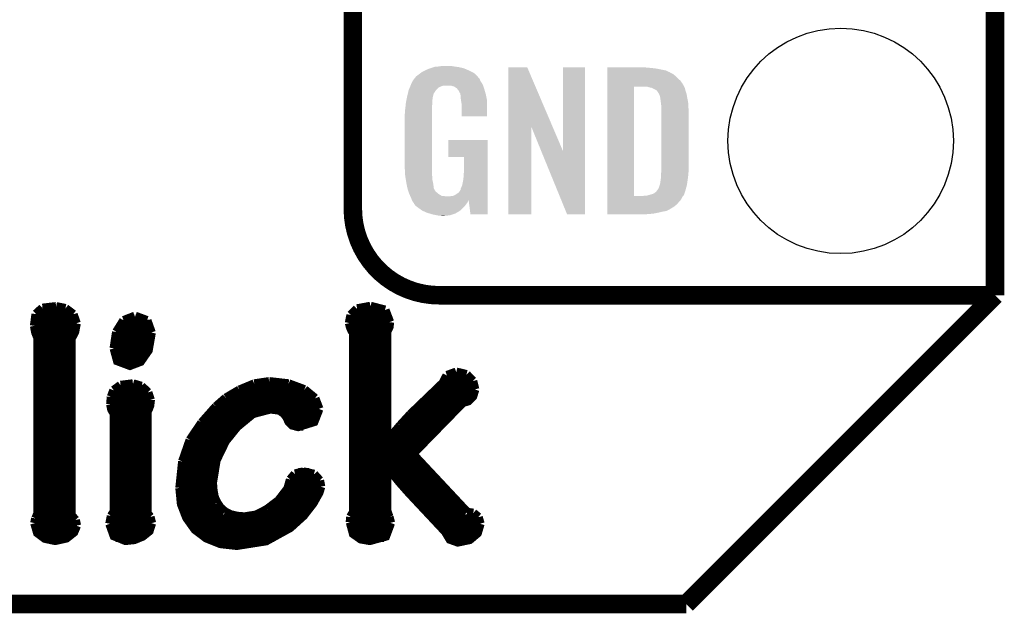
# Model space of a CAD drawing. Extents: x -0.05 to 0.95, y -0.15 to 1.54.
# Tile 11 of 32: x 0.63 to 0.95, y -0.15 to 0.04. Entities that reach past the tile are written whole.
import ezdxf

# ---------------------------------------------------------------- set-up
doc = ezdxf.new("R2010")
doc.units = 0
doc.layers.get('0').update_dxf_attribs({"linetype": 'CONTINUOUS'})
for name, color, linetype in [('GEOMAGNETIC_2_CLICK_V101_GKO', 5, 'CONTINUOUS'), ('GEOMAGNETIC_2_CLICK_V101_GTO', 14, 'CONTINUOUS'), ('GEOMAGNETIC_2_CLICK_V101_GTS', 12, 'CONTINUOUS')]:
    doc.layers.add(name, color=color, linetype=linetype)

# ---------------------------------------------------------------- blocks, each defined once
blk = doc.blocks.new('ROUND_41')
blk.add_circle((0, 0), 0.0365)

msp = doc.modelspace()

# ---------------------------------------------------------------- linework, layer by layer
at = {"layer": 'GEOMAGNETIC_2_CLICK_V101_GKO', "const_width": 0.006}
for points in [[(0.95, -0.05), (0.95, 1.45)], [(0.85, -0.15), (0.95, -0.05)], [(-0.05, -0.15), (0.85, -0.15)]]:
    msp.add_lwpolyline(points, dxfattribs=at)
at = {"layer": 'GEOMAGNETIC_2_CLICK_V101_GTO'}
for points, const_width in [([(0.742, -0.022), (0.742, 0.722)], 0.006), ([(0.77, -0.05), (0.95, -0.05)], 0.006), ([(0.8996, -0.05), (0.939, -0.05)], 0.006), ([(0.6394, -0.0561), (0.6415, -0.0542)], 0.003), ([(0.6415, -0.0542), (0.6459, -0.0537)], 0.003), ([(0.6459, -0.0537), (0.6489, -0.0543)], 0.003), ([(0.6489, -0.0543), (0.6514, -0.0562)], 0.003), ([(0.7414, -0.0564), (0.7434, -0.0544)], 0.003), ([(0.7434, -0.0544), (0.7477, -0.0536)], 0.003), ([(0.7477, -0.0536), (0.7524, -0.0548)], 0.003), ([(0.7524, -0.0548), (0.7539, -0.0587)], 0.003), ([(0.6389, -0.0599), (0.6394, -0.0561)], 0.003), ([(0.6393, -0.0564), (0.6516, -0.0564)], 0.003), ([(0.6514, -0.0562), (0.6524, -0.0591)], 0.003), ([(0.6655, -0.0619), (0.6678, -0.0582)], 0.003), ([(0.6678, -0.0582), (0.6714, -0.0568)], 0.003), ([(0.6714, -0.0568), (0.6715, -0.0568)], 0.003), ([(0.6715, -0.0568), (0.6753, -0.0582)], 0.003), ([(0.6753, -0.0582), (0.6767, -0.0621)], 0.003), ([(0.7409, -0.059), (0.7414, -0.0564)], 0.003), ([(0.7414, -0.0564), (0.7535, -0.0564)], 0.003), ([(0.753, -0.0617), (0.7537, -0.0603), (0.7539, -0.0587)], 0.003), ([(0.6389, -0.0594), (0.6524, -0.0594)], 0.003), ([(0.6389, -0.0599), (0.6393, -0.062), (0.64, -0.0638)], 0.003), ([(0.6507, -0.1212), (0.6507, -0.0641), (0.6519, -0.0618), (0.6524, -0.0591)], 0.003), ([(0.6647, -0.0672), (0.6655, -0.0619)], 0.003), ([(0.6667, -0.0594), (0.6762, -0.0594)], 0.003), ([(0.7409, -0.059), (0.7412, -0.0602), (0.7417, -0.0614), (0.7423, -0.0622)], 0.003), ([(0.741, -0.0594), (0.7538, -0.0594)], 0.003), ([(0.753, -0.0971), (0.753, -0.0617)], 0.003), ([(0.6394, -0.0624), (0.6517, -0.0624)], 0.003), ([(0.64, -0.1208), (0.64, -0.0638)], 0.003), ([(0.6647, -0.0672), (0.6658, -0.0712), (0.6698, -0.0727), (0.6732, -0.0714), (0.6757, -0.0678), (0.6767, -0.0621)], 0.003), ([(0.6653, -0.0624), (0.6767, -0.0624)], 0.003), ([(0.7423, -0.1201), (0.7423, -0.0622)], 0.003), ([(0.7423, -0.0624), (0.753, -0.0624)], 0.003), ([(0.64, -0.0654), (0.6507, -0.0654)], 0.003), ([(0.64, -0.0684), (0.6507, -0.0684)], 0.003), ([(0.6647, -0.0654), (0.6764, -0.0654)], 0.003), ([(0.6647, -0.0684), (0.6754, -0.0684)], 0.003), ([(0.7423, -0.0654), (0.753, -0.0654)], 0.003), ([(0.7423, -0.0684), (0.753, -0.0684)], 0.003), ([(0.64, -0.0714), (0.6507, -0.0714)], 0.003), ([(0.6661, -0.0714), (0.6732, -0.0714)], 0.003), ([(0.7423, -0.0714), (0.753, -0.0714)], 0.003), ([(0.64, -0.0744), (0.6507, -0.0744)], 0.003), ([(0.7423, -0.0744), (0.753, -0.0744)], 0.003), ([(0.64, -0.0774), (0.6507, -0.0774)], 0.003), ([(0.7101, -0.0787), (0.7149, -0.078)], 0.003), ([(0.7149, -0.078), (0.715, -0.078)], 0.003), ([(0.715, -0.078), (0.7212, -0.0787)], 0.003), ([(0.7423, -0.0774), (0.753, -0.0774)], 0.003), ([(0.7712, -0.0785), (0.7725, -0.076)], 0.003), ([(0.7714, -0.0774), (0.7806, -0.0774)], 0.003), ([(0.7725, -0.076), (0.7755, -0.0749)], 0.003), ([(0.7755, -0.0749), (0.7788, -0.0757)], 0.003), ([(0.7788, -0.0757), (0.7808, -0.0778)], 0.003), ([(0.7808, -0.0778), (0.7815, -0.0805)], 0.003), ([(0.64, -0.0804), (0.6507, -0.0804)], 0.003), ([(0.6638, -0.0829), (0.6646, -0.0808)], 0.003), ([(0.6646, -0.0808), (0.6668, -0.0792)], 0.003), ([(0.6649, -0.0804), (0.6746, -0.0804)], 0.003), ([(0.6668, -0.0792), (0.6708, -0.0787)], 0.003), ([(0.6708, -0.0787), (0.6735, -0.0795)], 0.003), ([(0.6735, -0.0795), (0.6756, -0.0815)], 0.003), ([(0.7009, -0.0833), (0.7053, -0.0807)], 0.003), ([(0.7053, -0.0807), (0.7101, -0.0787)], 0.003), ([(0.7058, -0.0804), (0.726, -0.0804)], 0.003), ([(0.7212, -0.0787), (0.7263, -0.0806)], 0.003), ([(0.7263, -0.0806), (0.7297, -0.0834)], 0.003), ([(0.7423, -0.0804), (0.753, -0.0804)], 0.003), ([(0.7607, -0.0886), (0.7712, -0.0785)], 0.003), ([(0.7613, -0.1014), (0.7776, -0.0847), (0.7793, -0.0842), (0.7808, -0.0827), (0.7815, -0.0805)], 0.003), ([(0.7692, -0.0804), (0.7815, -0.0804)], 0.003), ([(0.64, -0.0834), (0.6507, -0.0834)], 0.003), ([(0.6636, -0.0853), (0.6638, -0.0829)], 0.003), ([(0.6637, -0.0834), (0.6764, -0.0834)], 0.003), ([(0.6753, -0.1206), (0.6753, -0.0878), (0.6757, -0.087), (0.6762, -0.0857), (0.6764, -0.084), (0.6764, -0.0839)], 0.003), ([(0.6756, -0.0815), (0.6764, -0.0839)], 0.003), ([(0.6977, -0.0861), (0.7009, -0.0833)], 0.003), ([(0.7008, -0.0834), (0.7297, -0.0834)], 0.003), ([(0.7297, -0.0834), (0.731, -0.0868)], 0.003), ([(0.7423, -0.0834), (0.753, -0.0834)], 0.003), ([(0.7661, -0.0834), (0.7804, -0.0834)], 0.003), ([(0.64, -0.0864), (0.6507, -0.0864)], 0.003), ([(0.6636, -0.0853), (0.6639, -0.0869), (0.6647, -0.0883)], 0.003), ([(0.6637, -0.0864), (0.676, -0.0864)], 0.003), ([(0.6931, -0.0913), (0.6977, -0.0861)], 0.003), ([(0.6965, -0.1107), (0.6977, -0.1034), (0.7007, -0.0972), (0.7045, -0.0925), (0.7096, -0.0883), (0.7153, -0.0868), (0.7183, -0.0872), (0.7198, -0.0883), (0.7207, -0.0895), (0.7213, -0.0909), (0.7224, -0.092), (0.7243, -0.0925), (0.7294, -0.0909), (0.731, -0.0868)], 0.003), ([(0.6975, -0.0864), (0.7309, -0.0864)], 0.003), ([(0.7423, -0.0864), (0.753, -0.0864)], 0.003), ([(0.763, -0.0864), (0.7759, -0.0864)], 0.003), ([(0.64, -0.0894), (0.6507, -0.0894)], 0.003), ([(0.6647, -0.1201), (0.6647, -0.0883)], 0.003), ([(0.6647, -0.0894), (0.6753, -0.0894)], 0.003), ([(0.6947, -0.0894), (0.7079, -0.0894)], 0.003), ([(0.7206, -0.0894), (0.7304, -0.0894)], 0.003), ([(0.7423, -0.0894), (0.753, -0.0894)], 0.003), ([(0.7574, -0.0922), (0.7607, -0.0886)], 0.003), ([(0.76, -0.0894), (0.773, -0.0894)], 0.003), ([(0.64, -0.0924), (0.6507, -0.0924)], 0.003), ([(0.6647, -0.0924), (0.6753, -0.0924)], 0.003), ([(0.6893, -0.0969), (0.6931, -0.0913)], 0.003), ([(0.6922, -0.0924), (0.7046, -0.0924)], 0.003), ([(0.7232, -0.0924), (0.726, -0.0924)], 0.003), ([(0.7423, -0.0924), (0.753, -0.0924)], 0.003), ([(0.7532, -0.0972), (0.7574, -0.0922)], 0.003), ([(0.7573, -0.0924), (0.7701, -0.0924)], 0.003), ([(0.64, -0.0954), (0.6507, -0.0954)], 0.003), ([(0.6647, -0.0954), (0.6753, -0.0954)], 0.003), ([(0.6869, -0.1038), (0.6893, -0.0969)], 0.003), ([(0.6902, -0.0954), (0.702, -0.0954)], 0.003), ([(0.7423, -0.0954), (0.753, -0.0954)], 0.003), ([(0.753, -0.0971), (0.7532, -0.0972)], 0.003), ([(0.7547, -0.0954), (0.7672, -0.0954)], 0.003), ([(0.64, -0.0984), (0.6507, -0.0984)], 0.003), ([(0.6647, -0.0984), (0.6753, -0.0984)], 0.003), ([(0.6886, -0.0984), (0.7, -0.0984)], 0.003), ([(0.7423, -0.0984), (0.7642, -0.0984)], 0.003), ([(0.64, -0.1014), (0.6507, -0.1014)], 0.003), ([(0.6647, -0.1014), (0.6753, -0.1014)], 0.003), ([(0.6875, -0.1014), (0.6985, -0.1014)], 0.003), ([(0.7423, -0.1014), (0.7613, -0.1014)], 0.003), ([(0.7613, -0.1014), (0.779, -0.1203)], 0.003), ([(0.64, -0.1044), (0.6507, -0.1044)], 0.003), ([(0.6647, -0.1044), (0.6753, -0.1044)], 0.003), ([(0.686, -0.1124), (0.6869, -0.1038)], 0.003), ([(0.6867, -0.1044), (0.6974, -0.1044)], 0.003), ([(0.7423, -0.1044), (0.7641, -0.1044)], 0.003), ([(0.753, -0.1199), (0.753, -0.1057), (0.7532, -0.1056), (0.7572, -0.1105), (0.7602, -0.1139), (0.772, -0.1265), (0.7735, -0.129), (0.776, -0.1299), (0.7798, -0.1291), (0.7823, -0.127), (0.7832, -0.124)], 0.003), ([(0.64, -0.1074), (0.6507, -0.1074)], 0.003), ([(0.6647, -0.1074), (0.6753, -0.1074)], 0.003), ([(0.6862, -0.1074), (0.6967, -0.1074)], 0.003), ([(0.721, -0.1126), (0.7218, -0.1097)], 0.003), ([(0.7218, -0.1097), (0.7233, -0.1079)], 0.003), ([(0.7233, -0.1079), (0.726, -0.1072)], 0.003), ([(0.7243, -0.1074), (0.7279, -0.1074)], 0.003), ([(0.726, -0.1072), (0.7294, -0.108)], 0.003), ([(0.7294, -0.108), (0.7312, -0.11)], 0.003), ([(0.7423, -0.1074), (0.753, -0.1074)], 0.003), ([(0.7546, -0.1074), (0.7669, -0.1074)], 0.003), ([(0.64, -0.1104), (0.6507, -0.1104)], 0.003), ([(0.6647, -0.1104), (0.6753, -0.1104)], 0.003), ([(0.686, -0.1104), (0.6965, -0.1104)], 0.003), ([(0.686, -0.1124), (0.6865, -0.1176), (0.6882, -0.122), (0.6909, -0.1258), (0.6946, -0.1286), (0.6991, -0.1304), (0.7044, -0.131), (0.7139, -0.1295), (0.7217, -0.1252), (0.726, -0.1213), (0.7291, -0.1173), (0.731, -0.1139), (0.7316, -0.112)], 0.003), ([(0.6965, -0.1107), (0.6967, -0.1132)], 0.003), ([(0.718, -0.1165), (0.721, -0.1126)], 0.003), ([(0.7216, -0.1104), (0.7313, -0.1104)], 0.003), ([(0.7312, -0.11), (0.7316, -0.112)], 0.003), ([(0.7423, -0.1104), (0.753, -0.1104)], 0.003), ([(0.7571, -0.1104), (0.7697, -0.1104)], 0.003), ([(0.64, -0.1134), (0.6507, -0.1134)], 0.003), ([(0.6647, -0.1134), (0.6753, -0.1134)], 0.003), ([(0.686, -0.1134), (0.6967, -0.1134)], 0.003), ([(0.6967, -0.1132), (0.6971, -0.1154)], 0.003), ([(0.6971, -0.1154), (0.698, -0.1173)], 0.003), ([(0.7205, -0.1134), (0.7312, -0.1134)], 0.003), ([(0.7423, -0.1134), (0.753, -0.1134)], 0.003), ([(0.7597, -0.1134), (0.7725, -0.1134)], 0.003), ([(0.64, -0.1164), (0.6507, -0.1164)], 0.003), ([(0.64, -0.1194), (0.6507, -0.1194)], 0.003), ([(0.6647, -0.1164), (0.6753, -0.1164)], 0.003), ([(0.6647, -0.1194), (0.6753, -0.1194)], 0.003), ([(0.6863, -0.1164), (0.6975, -0.1164)], 0.003), ([(0.6871, -0.1194), (0.6996, -0.1194)], 0.003), ([(0.698, -0.1173), (0.6991, -0.1189)], 0.003), ([(0.6991, -0.1189), (0.7006, -0.1202)], 0.003), ([(0.7107, -0.1212), (0.7142, -0.1194)], 0.003), ([(0.7142, -0.1194), (0.718, -0.1165)], 0.003), ([(0.7143, -0.1194), (0.7276, -0.1194)], 0.003), ([(0.7181, -0.1164), (0.7297, -0.1164)], 0.003), ([(0.7423, -0.1164), (0.753, -0.1164)], 0.003), ([(0.7423, -0.1194), (0.753, -0.1194)], 0.003), ([(0.7625, -0.1164), (0.7753, -0.1164)], 0.003), ([(0.7653, -0.1194), (0.7781, -0.1194)], 0.003), ([(0.639, -0.1238), (0.6393, -0.1223)], 0.003), ([(0.6393, -0.1223), (0.64, -0.1208)], 0.003), ([(0.6393, -0.1224), (0.6518, -0.1224)], 0.003), ([(0.6507, -0.1212), (0.6521, -0.1228)], 0.003), ([(0.6633, -0.124), (0.6638, -0.1215)], 0.003), ([(0.6635, -0.1224), (0.6765, -0.1224)], 0.003), ([(0.6638, -0.1215), (0.6647, -0.1201)], 0.003), ([(0.6753, -0.1206), (0.6763, -0.1218)], 0.003), ([(0.6763, -0.1218), (0.6768, -0.1238)], 0.003), ([(0.6884, -0.1224), (0.725, -0.1224)], 0.003), ([(0.7006, -0.1202), (0.7024, -0.1211)], 0.003), ([(0.7024, -0.1211), (0.7045, -0.1216)], 0.003), ([(0.7045, -0.1216), (0.7069, -0.1218)], 0.003), ([(0.7069, -0.1218), (0.7107, -0.1212)], 0.003), ([(0.7412, -0.1235), (0.7413, -0.1218)], 0.003), ([(0.7412, -0.1224), (0.754, -0.1224)], 0.003), ([(0.7413, -0.1218), (0.7423, -0.1201)], 0.003), ([(0.753, -0.1199), (0.7537, -0.1218)], 0.003), ([(0.7537, -0.1218), (0.7542, -0.1237)], 0.003), ([(0.7681, -0.1224), (0.7828, -0.1224)], 0.003), ([(0.779, -0.1203), (0.781, -0.1206)], 0.003), ([(0.781, -0.1206), (0.7826, -0.1219)], 0.003), ([(0.7826, -0.1219), (0.7832, -0.124)], 0.003), ([(0.639, -0.1238), (0.6399, -0.1269), (0.6423, -0.1287), (0.6456, -0.1294), (0.6492, -0.1286), (0.6516, -0.1267), (0.6525, -0.1246)], 0.003), ([(0.6392, -0.1254), (0.6524, -0.1254)], 0.003), ([(0.6521, -0.1228), (0.6525, -0.1246)], 0.003), ([(0.6633, -0.124), (0.6647, -0.1279), (0.6684, -0.1294), (0.6712, -0.1291), (0.6739, -0.128), (0.676, -0.1263), (0.6768, -0.1238)], 0.003), ([(0.6634, -0.1254), (0.6765, -0.1254)], 0.003), ([(0.6906, -0.1254), (0.7214, -0.1254)], 0.003), ([(0.7412, -0.1235), (0.7422, -0.1272), (0.7446, -0.1289), (0.7475, -0.1294), (0.7526, -0.128), (0.7542, -0.1237)], 0.003), ([(0.7414, -0.1254), (0.7541, -0.1254)], 0.003), ([(0.7709, -0.1254), (0.783, -0.1254)], 0.003), ([(0.6416, -0.1284), (0.6496, -0.1284)], 0.003), ([(0.6652, -0.1284), (0.6733, -0.1284)], 0.003), ([(0.6943, -0.1284), (0.7165, -0.1284)], 0.003), ([(0.7434, -0.1284), (0.7521, -0.1284)], 0.003), ([(0.7729, -0.1284), (0.781, -0.1284)], 0.003)]:
    msp.add_lwpolyline(points, dxfattribs=dict(at, const_width=const_width))
at = {"layer": 'GEOMAGNETIC_2_CLICK_V101_GTO', "const_width": 0.006}
msp.add_lwpolyline([(0.742, -0.022, 0.414214), (0.77, -0.05)], format="xyb", dxfattribs=at)
at = {"layer": 'GEOMAGNETIC_2_CLICK_V101_GTO'}
for points in [[(0.7644, 0.0223), (0.7654, 0.0228), (0.7806, 0.0223), (0.7796, 0.0228)], [(0.7654, 0.0228), (0.7658, 0.023), (0.7796, 0.0228), (0.77914, 0.023)], [(0.7658, 0.023), (0.7667, 0.0234), (0.77914, 0.023), (0.77823, 0.0234)], [(0.7667, 0.0234), (0.767, 0.0235), (0.77823, 0.0234), (0.778, 0.0235)], [(0.767, 0.0235), (0.7676, 0.0237), (0.778, 0.0235), (0.77715, 0.0237)], [(0.7676, 0.0237), (0.76827, 0.0239), (0.77715, 0.0237), (0.7763, 0.0239)], [(0.76827, 0.0239), (0.7686, 0.024), (0.7763, 0.0239), (0.77555, 0.024)], [(0.7686, 0.024), (0.7698, 0.0241), (0.77555, 0.024), (0.7748, 0.0241)], [(0.7698, 0.0241), (0.7704, 0.0242), (0.7748, 0.0241), (0.7742, 0.0242)], [(0.7704, 0.0242), (0.771, 0.0243), (0.7735, 0.0242), (0.7731, 0.0243)], [(0.7924, 0.0046), (0.7924, 0.0238), (0.80669, 0.0046), (0.7985, 0.0238)], [(0.7924, 0.0238), (0.7924, 0.0238), (0.7985, 0.0238), (0.7924, 0.0238)], [(0.8101, -0.0034), (0.8101, 0.0238), (0.8172, -0.0034), (0.8172, 0.0238)], [(0.8101, 0.0238), (0.8101, 0.0238), (0.8172, 0.0238), (0.8101, 0.0238)], [(0.8244, 0.0237), (0.8244, 0.0238), (0.8376, 0.0237), (0.8366, 0.0238)], [(0.8244, 0.0236), (0.8244, 0.0237), (0.8389, 0.0236), (0.8376, 0.0237)], [(0.8244, 0.0234), (0.8244, 0.0236), (0.8404, 0.0234), (0.8389, 0.0236)], [(0.8244, 0.0228), (0.8244, 0.0234), (0.8434, 0.0228), (0.8404, 0.0234)], [(0.8244, 0.0222), (0.8244, 0.0228), (0.8447, 0.0222), (0.8434, 0.0228)], [(0.7609, 0.0184), (0.7613, 0.0193), (0.78397, 0.0184), (0.7834, 0.0193)], [(0.7613, 0.0193), (0.7619, 0.0202), (0.7834, 0.0193), (0.783, 0.0202)], [(0.7619, 0.0202), (0.7619, 0.0203), (0.783, 0.0202), (0.7829, 0.0203)], [(0.7621, 0.0203), (0.76228, 0.0206), (0.7829, 0.0203), (0.7826, 0.0206)], [(0.76228, 0.0206), (0.7624, 0.0208), (0.7826, 0.0206), (0.7825, 0.0208)], [(0.7624, 0.0208), (0.7633, 0.0215), (0.7825, 0.0208), (0.7818, 0.0215)], [(0.7633, 0.0215), (0.76399, 0.022), (0.7818, 0.0215), (0.7812, 0.022)], [(0.76399, 0.022), (0.7644, 0.0223), (0.7812, 0.022), (0.7806, 0.0223)], [(0.8244, 0.0221), (0.8244, 0.0222), (0.8448, 0.0221), (0.8447, 0.0222)], [(0.8244, 0.0216), (0.8244, 0.0221), (0.8458, 0.0216), (0.8448, 0.0221)], [(0.8244, 0.021), (0.8244, 0.0216), (0.8465, 0.021), (0.8458, 0.0216)], [(0.8244, 0.0203), (0.8244, 0.021), (0.8472, 0.0203), (0.8465, 0.021)], [(0.8244, 0.0195), (0.8244, 0.0203), (0.8481, 0.0195), (0.8472, 0.0203)], [(0.8244, 0.0185), (0.8244, 0.0195), (0.8488, 0.0185), (0.8481, 0.0195)], [(0.75981, 0.0153), (0.76, 0.0161), (0.7682, 0.0153), (0.7687, 0.0161)], [(0.76, 0.0161), (0.7601, 0.0165), (0.7687, 0.0161), (0.76902, 0.0165)], [(0.7601, 0.0165), (0.76014, 0.0166), (0.76902, 0.0165), (0.7691, 0.0166)], [(0.76014, 0.0166), (0.76039, 0.0172), (0.7691, 0.0166), (0.7697, 0.0172)], [(0.76039, 0.0172), (0.76052, 0.0175), (0.7697, 0.0172), (0.7702, 0.0175)], [(0.76052, 0.0175), (0.76069, 0.0179), (0.7702, 0.0175), (0.7713, 0.0179)], [(0.76069, 0.0179), (0.76082, 0.0182), (0.7842, 0.0179), (0.7841, 0.0182)], [(0.76069, 0.0179), (0.76069, 0.0179), (0.7713, 0.0179), (0.7738, 0.0179)], [(0.76082, 0.0182), (0.7609, 0.0184), (0.7841, 0.0182), (0.78397, 0.0184)], [(0.7744, 0.0177), (0.7738, 0.0179), (0.78427, 0.0177), (0.7842, 0.0179)], [(0.7748, 0.0176), (0.7744, 0.0177), (0.7843, 0.0176), (0.78427, 0.0177)], [(0.7754, 0.0172), (0.7748, 0.0176), (0.78443, 0.0172), (0.7843, 0.0176)], [(0.7756, 0.0171), (0.7754, 0.0172), (0.78447, 0.0171), (0.78443, 0.0172)], [(0.77594, 0.0167), (0.7756, 0.0171), (0.7846, 0.0167), (0.78447, 0.0171)], [(0.7762, 0.0164), (0.77594, 0.0167), (0.78469, 0.0164), (0.7846, 0.0167)], [(0.7766, 0.0156), (0.7762, 0.0164), (0.78492, 0.0156), (0.78469, 0.0164)], [(0.8244, 0.0176), (0.8244, 0.0185), (0.84929, 0.0176), (0.8488, 0.0185)], [(0.8244, -0.0178), (0.8244, 0.0176), (0.8331, -0.0178), (0.8331, 0.0176)], [(0.8375, 0.0175), (0.8367, 0.0176), (0.84935, 0.0175), (0.84929, 0.0176)], [(0.83785, 0.0174), (0.8375, 0.0175), (0.8494, 0.0174), (0.84935, 0.0175)], [(0.8382, 0.0173), (0.83785, 0.0174), (0.84945, 0.0173), (0.8494, 0.0174)], [(0.8387, 0.0172), (0.8382, 0.0173), (0.8495, 0.0172), (0.84945, 0.0173)], [(0.8392, 0.017), (0.8387, 0.0172), (0.84955, 0.017), (0.8495, 0.0172)], [(0.8395, 0.0168), (0.8392, 0.017), (0.8496, 0.0168), (0.84955, 0.017)], [(0.8397, 0.0167), (0.8395, 0.0168), (0.84963, 0.0167), (0.8496, 0.0168)], [(0.8402, 0.0165), (0.8398, 0.0167), (0.84969, 0.0165), (0.84963, 0.0167)], [(0.8406, 0.0161), (0.8402, 0.0165), (0.8498, 0.0161), (0.84969, 0.0165)], [(0.8411, 0.0153), (0.8406, 0.0161), (0.85007, 0.0153), (0.8498, 0.0161)], [(0.7592, 0.0125), (0.75931, 0.013), (0.76772, 0.0125), (0.7678, 0.013)], [(0.75931, 0.013), (0.75941, 0.0135), (0.7678, 0.013), (0.7678, 0.0135)], [(0.75941, 0.0135), (0.75949, 0.0139), (0.7678, 0.0135), (0.7679, 0.0139)], [(0.75949, 0.0139), (0.75956, 0.0142), (0.7679, 0.0139), (0.7679, 0.0142)], [(0.75956, 0.0142), (0.7596, 0.0144), (0.7679, 0.0142), (0.76795, 0.0144)], [(0.7596, 0.0144), (0.75981, 0.0153), (0.76795, 0.0144), (0.7682, 0.0153)], [(0.7768, 0.0153), (0.7766, 0.0156), (0.78501, 0.0153), (0.78492, 0.0156)], [(0.7768, 0.015), (0.7768, 0.0153), (0.7851, 0.015), (0.78501, 0.0153)], [(0.7769, 0.0148), (0.7768, 0.015), (0.78514, 0.0148), (0.7851, 0.015)], [(0.7769, 0.0142), (0.7769, 0.0148), (0.78525, 0.0142), (0.78514, 0.0148)], [(0.777, 0.0134), (0.7769, 0.0142), (0.7854, 0.0134), (0.78525, 0.0142)], [(0.77708, 0.0129), (0.777, 0.0134), (0.7855, 0.0129), (0.7854, 0.0134)], [(0.7772, 0.0121), (0.77708, 0.0129), (0.7855, 0.0121), (0.7855, 0.0129)], [(0.84115, 0.0152), (0.8411, 0.0153), (0.8501, 0.0152), (0.85007, 0.0153)], [(0.8413, 0.0149), (0.84115, 0.0152), (0.85015, 0.0149), (0.8501, 0.0152)], [(0.8414, 0.0146), (0.8413, 0.0149), (0.8502, 0.0146), (0.85015, 0.0149)], [(0.8415, 0.0144), (0.8414, 0.0146), (0.85023, 0.0144), (0.8502, 0.0146)], [(0.8415, 0.0143), (0.8415, 0.0144), (0.85025, 0.0143), (0.85023, 0.0144)], [(0.84155, 0.014), (0.8415, 0.0143), (0.8503, 0.014), (0.85025, 0.0143)], [(0.8416, 0.0137), (0.84155, 0.014), (0.85036, 0.0137), (0.8503, 0.014)], [(0.84175, 0.0125), (0.8416, 0.0137), (0.8506, 0.0125), (0.85036, 0.0137)], [(0.7589, 0.0099), (0.759, 0.0106), (0.7676, 0.0099), (0.7676, 0.0106)], [(0.7589, 0.0092), (0.7589, 0.0099), (0.7676, 0.0092), (0.7676, 0.0099)], [(0.759, 0.0106), (0.75902, 0.0108), (0.7676, 0.0106), (0.7676, 0.0108)], [(0.75902, 0.0108), (0.75912, 0.0117), (0.7676, 0.0108), (0.7677, 0.0117)], [(0.75912, 0.0117), (0.75919, 0.0124), (0.7677, 0.0117), (0.7677, 0.0124)], [(0.75919, 0.0124), (0.7592, 0.0125), (0.7677, 0.0124), (0.76772, 0.0125)], [(0.7772, 0.008), (0.7772, 0.0121), (0.7855, 0.008), (0.7855, 0.0121)], [(0.8419, 0.0113), (0.84175, 0.0125), (0.85067, 0.0113), (0.8506, 0.0125)], [(0.8419, 0.0108), (0.8419, 0.0113), (0.8507, 0.0108), (0.85067, 0.0113)], [(0.8419, 0.009), (0.8419, 0.0108), (0.8508, 0.009), (0.8507, 0.0108)], [(0.7588, 0.0086), (0.7589, 0.0092), (0.7676, 0.0086), (0.7676, 0.0092)], [(0.7588, -0.0081), (0.7588, 0.0086), (0.7676, -0.0081), (0.7676, 0.0086)], [(0.8419, -0.0093), (0.8419, 0.009), (0.8508, -0.0093), (0.8508, 0.009)], [(0.7924, -0.0238), (0.7924, 0.0046), (0.7998, -0.0238), (0.7998, 0.0046)], [(0.80306, -0.0034), (0.7998, 0.0046), (0.8101, -0.0034), (0.80669, 0.0046)], [(0.7729, -0.0052), (0.7729, 0.0003), (0.7857, -0.0052), (0.7857, 0.0003)], [(0.7729, 0.0003), (0.7729, 0.0003), (0.7857, 0.0003), (0.7729, 0.0003)], [(0.778, -0.0096), (0.778, -0.0052), (0.7857, -0.0096), (0.7857, -0.0052)], [(0.8114, -0.0238), (0.80306, -0.0034), (0.8172, -0.0238), (0.8172, -0.0034)], [(0.75889, -0.0106), (0.7588, -0.0081), (0.7676, -0.0106), (0.7676, -0.0081)], [(0.8419, -0.0099), (0.8419, -0.0093), (0.85074, -0.0099), (0.8508, -0.0093)], [(0.7589, -0.0109), (0.75889, -0.0106), (0.76764, -0.0109), (0.7676, -0.0106)], [(0.75898, -0.0114), (0.7589, -0.0109), (0.7677, -0.0114), (0.76764, -0.0109)], [(0.75912, -0.0123), (0.75898, -0.0114), (0.7677, -0.0123), (0.7677, -0.0114)], [(0.75927, -0.0132), (0.75912, -0.0123), (0.7679, -0.0132), (0.7677, -0.0123)], [(0.7776, -0.0135), (0.7778, -0.0124), (0.7857, -0.0135), (0.7857, -0.0124)], [(0.7778, -0.0124), (0.7779, -0.0111), (0.7857, -0.0124), (0.7857, -0.0111)], [(0.7779, -0.0111), (0.778, -0.0096), (0.7857, -0.0111), (0.7857, -0.0096)], [(0.8416, -0.0132), (0.8417, -0.0127), (0.85036, -0.0132), (0.85043, -0.0127)], [(0.8417, -0.0127), (0.8418, -0.0119), (0.85043, -0.0127), (0.85054, -0.0119)], [(0.8418, -0.011), (0.84186, -0.0103), (0.85064, -0.011), (0.8507, -0.0103)], [(0.8418, -0.0115), (0.8418, -0.011), (0.8506, -0.0115), (0.85064, -0.011)], [(0.8418, -0.0119), (0.8418, -0.0115), (0.85054, -0.0119), (0.8506, -0.0115)], [(0.84186, -0.0103), (0.8419, -0.0099), (0.8507, -0.0103), (0.85074, -0.0099)], [(0.7593, -0.0134), (0.75927, -0.0132), (0.76794, -0.0134), (0.7679, -0.0132)], [(0.75946, -0.0142), (0.7593, -0.0134), (0.7681, -0.0142), (0.76794, -0.0134)], [(0.75968, -0.0153), (0.75946, -0.0142), (0.7682, -0.0153), (0.7681, -0.0142)], [(0.7597, -0.0154), (0.75968, -0.0153), (0.76825, -0.0154), (0.7682, -0.0153)], [(0.75991, -0.0161), (0.7597, -0.0154), (0.7686, -0.0161), (0.76825, -0.0154)], [(0.7768, -0.016), (0.7769, -0.0159), (0.7857, -0.016), (0.7857, -0.0159)], [(0.7769, -0.0156), (0.7771, -0.0151), (0.7857, -0.0156), (0.7857, -0.0151)], [(0.7769, -0.0159), (0.7769, -0.0156), (0.7857, -0.0159), (0.7857, -0.0156)], [(0.7771, -0.0151), (0.7774, -0.0144), (0.7857, -0.0151), (0.7857, -0.0144)], [(0.7774, -0.0144), (0.7776, -0.0135), (0.7857, -0.0144), (0.7857, -0.0135)], [(0.8406, -0.016), (0.84072, -0.0158), (0.84974, -0.016), (0.8498, -0.0158)], [(0.84072, -0.0158), (0.8411, -0.0152), (0.8498, -0.0158), (0.84996, -0.0152)], [(0.8411, -0.0152), (0.8414, -0.0143), (0.84996, -0.0152), (0.8502, -0.0143)], [(0.8414, -0.0143), (0.8415, -0.014), (0.8502, -0.0143), (0.85024, -0.014)], [(0.8415, -0.0139), (0.8416, -0.0136), (0.85026, -0.0139), (0.8503, -0.0136)], [(0.8415, -0.014), (0.8415, -0.0139), (0.85024, -0.014), (0.85026, -0.0139)], [(0.8416, -0.0136), (0.8416, -0.0132), (0.8503, -0.0136), (0.85036, -0.0132)], [(0.75994, -0.0162), (0.75991, -0.0161), (0.7687, -0.0162), (0.7686, -0.0161)], [(0.76, -0.0164), (0.75994, -0.0162), (0.7688, -0.0164), (0.7687, -0.0162)], [(0.76011, -0.0167), (0.76, -0.0164), (0.7692, -0.0167), (0.7688, -0.0164)], [(0.76023, -0.017), (0.76011, -0.0167), (0.7695, -0.017), (0.7692, -0.0167)], [(0.7603, -0.0172), (0.76023, -0.017), (0.7698, -0.0172), (0.7695, -0.017)], [(0.76039, -0.0174), (0.7603, -0.0172), (0.7701, -0.0174), (0.7698, -0.0172)], [(0.76056, -0.0178), (0.76039, -0.0174), (0.7708, -0.0178), (0.7701, -0.0174)], [(0.7606, -0.0179), (0.76056, -0.0178), (0.7717, -0.0179), (0.7708, -0.0178)], [(0.76065, -0.018), (0.7606, -0.0179), (0.7727, -0.018), (0.7717, -0.0179)], [(0.7609, -0.0185), (0.76065, -0.018), (0.7857, -0.0185), (0.7857, -0.018)], [(0.7611, -0.0191), (0.7609, -0.0185), (0.7857, -0.0191), (0.7857, -0.0185)], [(0.76112, -0.01914), (0.7611, -0.0191), (0.7857, -0.01914), (0.7857, -0.0191)], [(0.7732, -0.018), (0.7737, -0.0179), (0.7857, -0.018), (0.7857, -0.0179)], [(0.7737, -0.0179), (0.7744, -0.0178), (0.7857, -0.0179), (0.7857, -0.0178)], [(0.7744, -0.0178), (0.775, -0.0176), (0.7857, -0.0178), (0.7857, -0.0176)], [(0.775, -0.0176), (0.7756, -0.0172), (0.7857, -0.0176), (0.7857, -0.0172)], [(0.7756, -0.0172), (0.7763, -0.0167), (0.7857, -0.0172), (0.7857, -0.0167)], [(0.7763, -0.0167), (0.7768, -0.016), (0.7857, -0.0167), (0.7857, -0.016)], [(0.8244, -0.0182), (0.8244, -0.0178), (0.8487, -0.0182), (0.84902, -0.0178)], [(0.8244, -0.0178), (0.8244, -0.0178), (0.8362, -0.0178), (0.8331, -0.0178)], [(0.8244, -0.019), (0.8244, -0.0182), (0.8483, -0.019), (0.8487, -0.0182)], [(0.8244, -0.0206), (0.8244, -0.019), (0.8469, -0.0206), (0.8483, -0.019)], [(0.8362, -0.0178), (0.8368, -0.0177), (0.84902, -0.0178), (0.8491, -0.0177)], [(0.8373, -0.0177), (0.8394, -0.0171), (0.8491, -0.0177), (0.8494, -0.0171)], [(0.8394, -0.0171), (0.8399, -0.0167), (0.8494, -0.0171), (0.84952, -0.0167)], [(0.84, -0.0167), (0.8401, -0.0166), (0.84952, -0.0167), (0.84955, -0.0166)], [(0.8401, -0.0166), (0.8406, -0.016), (0.84955, -0.0166), (0.84974, -0.016)], [(0.76115, -0.0192), (0.76112, -0.01914), (0.7795, -0.0192), (0.7795, -0.01914)], [(0.7612, -0.0193), (0.76115, -0.0192), (0.7794, -0.0193), (0.7795, -0.0192)], [(0.7613, -0.0195), (0.7612, -0.0193), (0.77931, -0.0195), (0.7794, -0.0193)], [(0.76163, -0.02), (0.7613, -0.0195), (0.7791, -0.02), (0.77931, -0.0195)], [(0.7617, -0.0201), (0.76163, -0.02), (0.77902, -0.0201), (0.7791, -0.02)], [(0.7618, -0.0202), (0.7617, -0.0201), (0.77895, -0.0202), (0.77902, -0.0201)], [(0.7618, -0.0203), (0.7618, -0.0202), (0.77887, -0.0203), (0.77895, -0.0202)], [(0.76216, -0.0208), (0.7618, -0.0203), (0.7785, -0.0208), (0.77887, -0.0203)], [(0.7623, -0.021), (0.76216, -0.0208), (0.77832, -0.021), (0.7785, -0.0208)], [(0.7631, -0.0216), (0.7623, -0.021), (0.77779, -0.0216), (0.77832, -0.021)], [(0.76324, -0.0217), (0.7631, -0.0216), (0.7777, -0.0217), (0.77779, -0.0216)], [(0.7645, -0.0226), (0.76324, -0.0217), (0.77671, -0.0226), (0.7777, -0.0217)], [(0.7801, -0.0238), (0.7795, -0.01914), (0.7857, -0.0238), (0.7857, -0.01914)], [(0.8244, -0.0214), (0.8244, -0.0206), (0.8459, -0.0214), (0.8469, -0.0206)], [(0.8244, -0.0221), (0.8244, -0.0214), (0.8447, -0.0221), (0.8459, -0.0214)], [(0.8244, -0.0222), (0.8244, -0.0221), (0.8446, -0.0222), (0.8447, -0.0221)], [(0.8244, -0.0224), (0.8244, -0.0222), (0.8442, -0.0224), (0.8446, -0.0222)], [(0.76473, -0.0227), (0.7645, -0.0226), (0.7766, -0.0227), (0.77671, -0.0226)], [(0.7661, -0.0233), (0.76473, -0.0227), (0.77555, -0.0233), (0.7766, -0.0227)], [(0.76678, -0.0235), (0.7661, -0.0233), (0.7752, -0.0235), (0.77555, -0.0233)], [(0.7678, -0.0238), (0.76678, -0.0235), (0.77435, -0.0238), (0.7752, -0.0235)], [(0.7692, -0.0241), (0.7678, -0.0238), (0.7735, -0.0241), (0.77435, -0.0238)], [(0.7698, -0.0242), (0.7692, -0.0241), (0.7725, -0.0242), (0.7735, -0.0241)], [(0.7708, -0.0243), (0.7704, -0.0242), (0.7715, -0.0243), (0.7725, -0.0242)], [(0.8244, -0.0227), (0.8244, -0.0224), (0.8435, -0.0227), (0.8442, -0.0224)], [(0.8244, -0.0229), (0.8244, -0.0227), (0.8424, -0.0229), (0.8435, -0.0227)], [(0.8244, -0.0232), (0.8244, -0.0229), (0.8411, -0.0232), (0.8424, -0.0229)], [(0.8244, -0.0235), (0.8244, -0.0232), (0.8397, -0.0235), (0.8411, -0.0232)], [(0.8244, -0.0237), (0.8244, -0.0235), (0.8379, -0.0237), (0.8397, -0.0235)], [(0.8244, -0.0238), (0.8244, -0.0237), (0.83602, -0.0238), (0.8379, -0.0237)], [(0.836, -0.0238), (0.8244, -0.0238), (0.836, -0.0238), (0.83602, -0.0238)]]:
    msp.add_solid(points, dxfattribs=at)

# ---------------------------------------------------------------- block references
at = {"layer": 'GEOMAGNETIC_2_CLICK_V101_GTS'}
msp.add_blockref('ROUND_41', (0.9, 0), dxfattribs=at)

doc.saveas('drawing.dxf')
